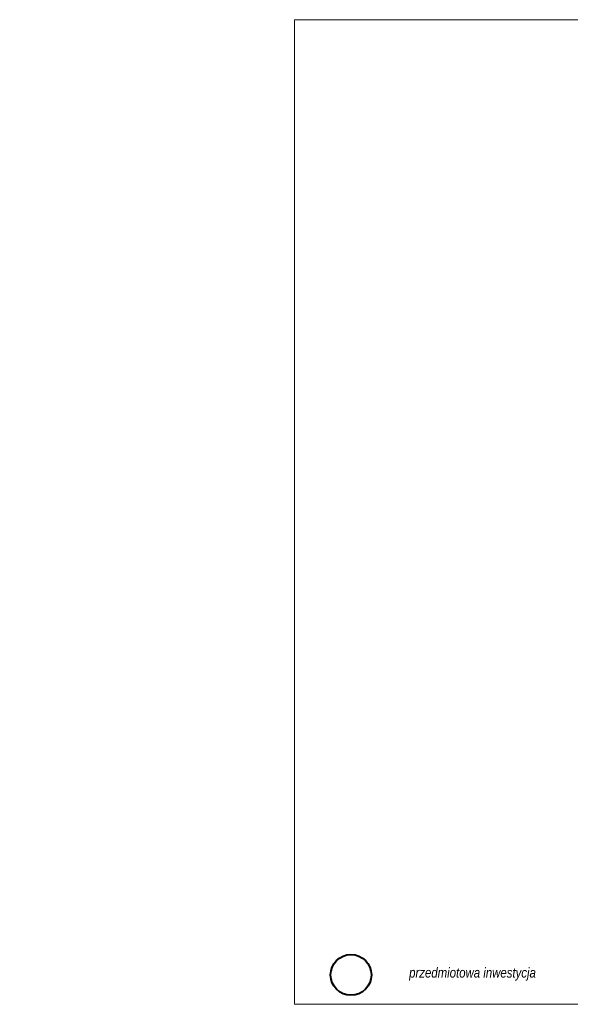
# Model space of a CAD drawing. Header units: millimetres. Extents: x 3307 to 3664, y 1348 to 1645.
# Tile 1 of 2: x 3307 to 3473, y 1348 to 1645. Entities that reach past the tile are written whole.
import ezdxf

# ---------------------------------------------------------------- set-up
doc = ezdxf.new("R2010")
doc.units = ezdxf.units.MM
doc.styles.get("Standard").update_dxf_attribs({"font": 'ARIAL.TTF'})

msp = doc.modelspace()

# ---------------------------------------------------------------- texts
at = {"color": 7, "lineweight": 35, "insert": (3330.73, 1372.13), "char_height": 6.934, "width": 95.0368, "attachment_point": 1, "rotation": 359.9763}
msp.add_mtext('{\\fArial Narrow|b0|i1|c238|p34;\\W9.35752;   }{\\fArial Narrow|b0|i1|c238|p34;Legenda:}', dxfattribs=at)

# ---------------------------------------------------------------- wipeouts: each hides what was drawn before it
at = {"color": 1, "lineweight": 40}
msp.add_wipeout([(3389.83, 1618.36), (3389.83, 1399.23), (3307.45, 1399.63), (3307.05, 1621.95)], dxfattribs=at)
at = {"lineweight": 5}
msp.add_wipeout([(3389.83, 1375.66), (3465.13, 1375.66), (3465.13, 1347.74), (3389.83, 1347.74)], dxfattribs=at)

# ---------------------------------------------------------------- next in the draw order: linework, layer by layer
at = {"lineweight": 9}
msp.add_lwpolyline([(3389.83, 1644.74), (3389.83, 1347.74), (3577, 1347.74), (3577, 1644.74), (3389.83, 1644.74)], dxfattribs=at)
at = {"color": 5, "lineweight": 40}
msp.add_circle((3406.9, 1356.6), 6.14, dxfattribs=at)

# ---------------------------------------------------------------- next in the draw order: texts
at = {"color": 7, "lineweight": 35, "insert": (3406.64, 1358.81), "char_height": 3, "width": 55.9277, "attachment_point": 1, "rotation": 359.9763}
msp.add_mtext('{\\fArial Narrow|b0|i1|c238|p34;\\W9.30834;  }{\\fArial Narrow|b0|i1|c238|p34;przedmiotowa inwestycja}', dxfattribs=at)

doc.saveas('drawing.dxf')
